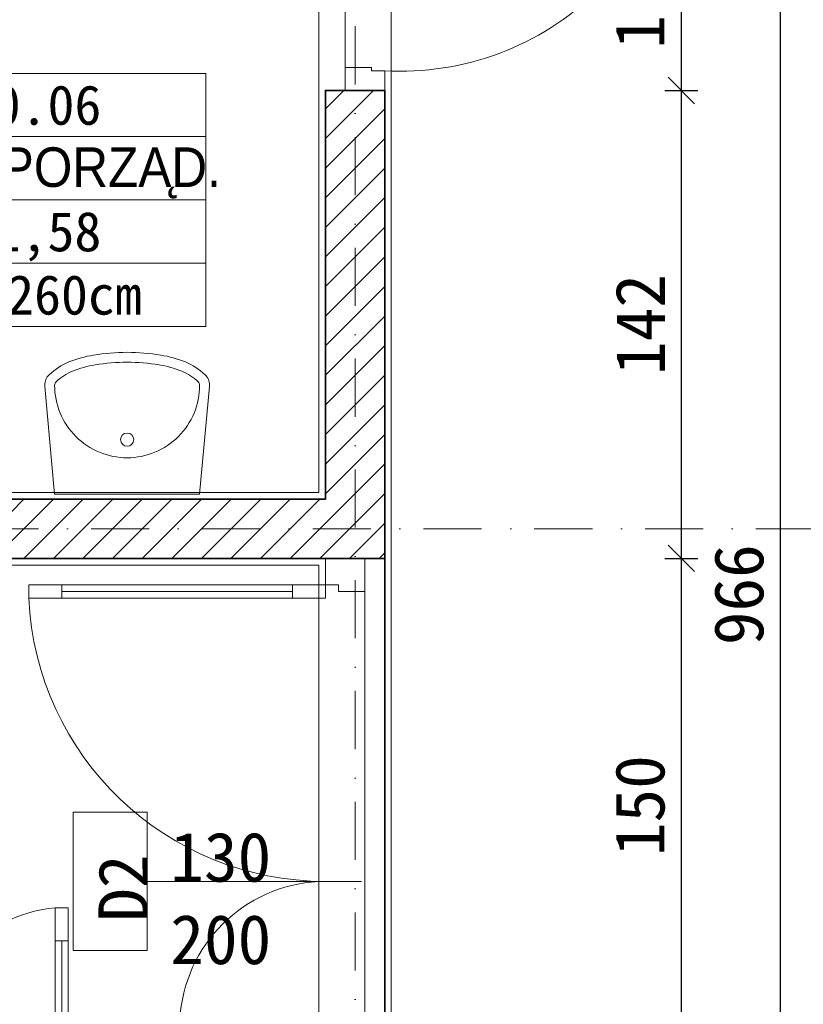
# Model space of a CAD drawing. Header units: millimetres. Extents: x -1373 to 28294, y -9636 to 187.
# Tile 111 of 133: x 5322 to 5559, y -1345 to -1046. Entities that reach past the tile are written whole.
import ezdxf
from ezdxf.enums import TextEntityAlignment as Align

# ---------------------------------------------------------------- set-up
doc = ezdxf.new("R2010")
doc.units = ezdxf.units.MM
doc.linetypes.add('Kreski i kropki', pattern=[335.138881, 176.388884, -88.194442, 0, -70.555556])
for name, color, linetype, lineweight in [('_k_kreskowanie', 250, 'Continuous', 9), ('_k_opis', 7, 'Continuous', 13), ('_k_osie', 142, 'Kreski i kropki', 13), ('_k_stolarka', 7, 'Continuous', 13), ('_k_tabela', 7, 'Continuous', 13), ('_k_wymiar', 7, 'Continuous', 9), ('_k_wyposażenia', 251, 'Continuous', 9), ('_k_ściany', 223, 'Continuous', 35)]:
    doc.layers.add(name, color=color, linetype=linetype, lineweight=lineweight)
doc.layers.add('_k_niewidoczna', color=72, linetype='Continuous', lineweight=9, plot=False)
doc.styles.add('GENERATED_STYLE_1', font='MS Gothic.ttf')
doc.styles.add('GENERATED_STYLE_2', font='MS Gothic.ttf')
doc.dimstyles.new('1 - 100   (15cm)', dxfattribs={"dimscale": 5, "dimtxt": 3, "dimasz": 1.6, "dimexe": 1, "dimexo": 1, "dimgap": 1, "dimtad": 1, "dimdec": 0, "dimzin": 12, "dimdsep": 46, "dimtxsty": 'GENERATED_STYLE_1', "dimblk1": 'OBLIQUE', "dimblk2": 'OBLIQUE', "dimsah": 1, "dimcen": 0, "dimdle": 1, "dimclrd": 256, "dimclre": 256, "dimclrt": 4, "dimazin": 0, "dimtfac": 0.75, "dimtdec": 0, "dimtix": 1, "dimtmove": 1, "dimatfit": 3, "dimldrblk": 'OBLIQUE', "dimfxl": 1, "dimfxlon": 1, "dimtvp": 0.75, "dimtfillclr": 1, "dimtolj": 1, "dimtzin": 0, "dimarcsym": 0})

# ---------------------------------------------------------------- blocks, each defined once
blk = doc.blocks.new('D_90')
at = {"layer": '_k_niewidoczna'}
blk.add_lwpolyline([(135862.75, 36163.65), (135952.75, 36163.65)], dxfattribs=at)
at = {"layer": '_k_opis'}
blk.add_lwpolyline([(135907.75, 36163.65), (135907.75, 36123.65), (135928.75, 36123.65), (135928.75, 36101.15), (135886.75, 36101.15), (135886.75, 36123.65), (135907.75, 36123.65)], dxfattribs=at)
at = {"layer": '_k_stolarka'}
for points in [[(135855.75, 36151.65), (135855.75, 36163.65), (135862.75, 36163.65), (135862.75, 36155.65), (135861.75, 36155.65), (135861.75, 36151.65), (135855.75, 36151.65)], [(135959.75, 36151.65), (135959.75, 36163.65), (135952.75, 36163.65), (135952.75, 36155.65), (135953.75, 36155.65), (135953.75, 36151.65), (135959.75, 36151.65)]]:
    blk.add_lwpolyline(points, dxfattribs=at)
blk.add_lwpolyline([(135861.75, 36151.65), (135865.75, 36151.65), (135865.75, 36061.65), (135861.75, 36061.65)], close=True, dxfattribs=at)
blk.add_lwpolyline([(135865.75, 36061.65, 0.441517), (135953.75, 36151.65)], format="xyb", dxfattribs=at)
at = {"layer": '_k_ściany'}
for points in [[(135855.75, 36151.65), (135855.75, 36163.65)], [(135959.75, 36151.65), (135959.75, 36163.65)]]:
    blk.add_lwpolyline(points, dxfattribs=at)
blk = doc.blocks.new('umywalka')
at = {"layer": '_k_wyposażenia', "ltscale": 20}
for p, q in [((0, 0), (-32.59, 2.98)), ((0, -44), (0, 0)), ((0, -44), (-32.59, -46.98))]:
    blk.add_line(p, q, dxfattribs=at)
blk.add_circle((-16.5, -22), 2, dxfattribs=at)
for centre, radius, start, end in [((-33, -1.47), 4.47, 90, 136.0001), ((-33, -1.47), 4.47, 84.7734, 90), ((-22.96, -11.17), 18.43, 136.0001, 158.1986), ((-33, -1.47), 1.47, 90, 136.0001), ((-33, -1.47), 1.47, 84.7734, 90), ((-33, -22), 22, 67.5, 90), ((-22.96, -11.17), 15.43, 136.0001, 158.1986), ((-33, -22), 22, 45, 67.5), ((-6.65, -17.69), 35.99, 158.1986, 170.5924), ((-6.65, -17.69), 32.99, 158.1986, 170.5924), ((-33, -22), 22, 22.5, 45), ((19.36, -22), 62.36, 170.5924, 180), ((19.36, -22), 59.36, 170.5924, 180), ((-33, -22), 22, 0, 22.5), ((19.36, -22), 62.36, 180, 189.4076), ((19.36, -22), 59.36, 180, 189.4076), ((-33, -22), 22, 337.5, 0), ((-6.65, -26.31), 35.99, 189.4076, 201.8014), ((-6.65, -26.31), 32.99, 189.4076, 201.8014), ((-33, -22), 22, 315, 337.5), ((-22.96, -32.83), 15.43, 201.8014, 223.9999), ((-33, -22), 22, 292.5, 315), ((-22.96, -32.83), 18.43, 201.8014, 223.9999), ((-33, -42.53), 1.47, 223.9999, 270), ((-33, -22), 22, 270, 292.5), ((-33, -42.53), 4.47, 223.9999, 270), ((-33, -42.53), 4.47, 270, 275.2266)]:
    blk.add_arc(centre, radius, start, end, dxfattribs=at)
blk = doc.blocks.new('D_130w')
at = {"layer": '_k_niewidoczna', "ltscale": 3}
blk.add_lwpolyline([(0, 140), (0, 10)], dxfattribs=at)
at = {"layer": '_k_stolarka', "ltscale": 2}
for points in [[(-12, 150), (0, 150), (0, 140), (-8, 140), (-8, 142), (-12, 142), (-12, 150)], [(-91.96, 140), (-22, 140)], [(-46.01, 10), (-22, 10)], [(-12, 0), (0, 0), (0, 10), (-8, 10), (-8, 8), (-12, 8), (-12, 0)]]:
    blk.add_lwpolyline(points, dxfattribs=at)
for points in [[(-12, 142), (-12, 138), (-101.98, 138), (-101.98, 142)], [(-101.98, 142), (-101.98, 138), (-91.96, 138), (-91.96, 142)], [(-22, 142), (-22, 138), (-12, 138), (-12, 142)], [(-56.01, 8), (-56.01, 12), (-46.01, 12), (-46.01, 8)], [(-12, 8), (-12, 12), (-46.01, 12), (-46.01, 8)], [(-22, 8), (-22, 12), (-12, 12), (-12, 8)]]:
    blk.add_lwpolyline(points, close=True, dxfattribs=at)
for centre, radius, start, end in [((-11.97, 142.11), 90.11, 182.6174, 270), ((-11.85, 7.63), 44.37, 90.1531, 174.3519)]:
    blk.add_arc(centre, radius, start, end, dxfattribs=at)
blk = doc.blocks.new('metryczka_80')
at = {"layer": '_k_opis', "ltscale": 0.1}
for points in [[(-80, 0), (0, 0), (0, -64), (-80, -64)], [(-80, -16), (0, -16), (0, -48), (-80, -48)]]:
    blk.add_lwpolyline(points, close=True, dxfattribs=at)
blk.add_lwpolyline([(-80, -32), (0, -32)], dxfattribs=at)
for tag, style, flags, p in [('ATR_NR_POM', 'GENERATED_STYLE_1', 4, (-40, -13)), ('ATR_POM', 'GENERATED_STYLE_2', 4, (-40, -28.71)), ('ATR_POW', 'GENERATED_STYLE_1', 12, (-40, -45)), ('ATR_WYS', 'GENERATED_STYLE_1', 4, (-40, -61))]:
    blk.add_attdef(tag, text='', height=10, dxfattribs=dict(at, style=style, flags=flags)).set_placement(p, align=Align.CENTER)
blk = doc.blocks.new('_OBLIQUE')
at = {"color": 0, "linetype": 'ByBlock'}
blk.add_line((-0.5, -0.5), (0.5, 0.5), dxfattribs=at)
blk = doc.blocks.new('*D258')
at = {"layer": '_k_wymiar', "lineweight": -2, "transparency": 16777216}
for p, q in [((6365.24, -688.65), (6365.24, -1708.65)), ((6360.24, -693.65), (6370.24, -693.65)), ((6360.24, -1703.65), (6370.24, -1703.65))]:
    blk.add_line(p, q, dxfattribs=at)
at = {"layer": 'Defpoints', "color": 0, "transparency": 16777216}
for p in [(5965.24, -693.65), (5486.74, -1703.65), (6365.24, -1703.65)]:
    blk.add_point(p, dxfattribs=at)
at = {"layer": '_k_wymiar', "lineweight": -2, "transparency": 16777216, "xscale": 8, "yscale": 8, "zscale": 8}
for p, rotation in [((6365.24, -693.65), 90), ((6365.24, -1703.65), 270)]:
    blk.add_blockref('_OBLIQUE', p, dxfattribs=dict(at, rotation=rotation))
at = {"layer": '_k_wymiar', "color": 4, "transparency": 16777216, "insert": (6352.74, -1198.65), "char_height": 15, "attachment_point": 5, "rotation": 90, "style": 'GENERATED_STYLE_1'}
blk.add_mtext('\\A1;1010', dxfattribs=at)
blk = doc.blocks.new('*D138')
at = {"layer": '_k_wymiar', "lineweight": -2, "transparency": 16777216}
for p, q in [((5522.24, -1364.65), (5522.24, -1204.65)), ((5517.24, -1209.65), (5527.24, -1209.65)), ((5522.24, -1359.65), (5517.24, -1359.65))]:
    blk.add_line(p, q, dxfattribs=at)
at = {"layer": 'Defpoints', "color": 0, "transparency": 16777216}
for p in [(5432.24, -1209.65), (5522.24, -1209.65), (5522.24, -1359.65)]:
    blk.add_point(p, dxfattribs=at)
at = {"layer": '_k_wymiar', "lineweight": -2, "transparency": 16777216, "xscale": 8, "yscale": 8, "zscale": 8}
for p, rotation in [((5522.24, -1209.65), 90), ((5522.24, -1359.65), 270)]:
    blk.add_blockref('_OBLIQUE', p, dxfattribs=dict(at, rotation=rotation))
at = {"layer": '_k_wymiar', "color": 4, "transparency": 16777216, "insert": (5509.74, -1284.65), "char_height": 15, "attachment_point": 5, "rotation": 90, "style": 'GENERATED_STYLE_1'}
blk.add_mtext('\\A1;150', dxfattribs=at)
blk = doc.blocks.new('*D139')
at = {"layer": '_k_wymiar', "lineweight": -2, "transparency": 16777216}
for p, q in [((5522.24, -1214.65), (5522.24, -1062.65)), ((5517.24, -1067.65), (5527.24, -1067.65)), ((5517.24, -1209.65), (5527.24, -1209.65))]:
    blk.add_line(p, q, dxfattribs=at)
at = {"layer": 'Defpoints', "color": 0, "transparency": 16777216}
for p in [(5432.24, -1067.65), (5522.24, -1067.65), (5432.24, -1209.65)]:
    blk.add_point(p, dxfattribs=at)
at = {"layer": '_k_wymiar', "lineweight": -2, "transparency": 16777216, "xscale": 8, "yscale": 8, "zscale": 8}
for p, rotation in [((5522.24, -1067.65), 90), ((5522.24, -1209.65), 270)]:
    blk.add_blockref('_OBLIQUE', p, dxfattribs=dict(at, rotation=rotation))
at = {"layer": '_k_wymiar', "color": 4, "transparency": 16777216, "insert": (5509.74, -1138.65), "char_height": 15, "attachment_point": 5, "rotation": 90, "style": 'GENERATED_STYLE_1'}
blk.add_mtext('\\A1;142', dxfattribs=at)
blk = doc.blocks.new('*D140')
at = {"layer": '_k_wymiar', "lineweight": -2, "transparency": 16777216}
for p, q in [((5522.24, -1072.65), (5522.24, -958.65)), ((5517.24, -963.65), (5527.24, -963.65)), ((5517.24, -1067.65), (5527.24, -1067.65))]:
    blk.add_line(p, q, dxfattribs=at)
at = {"layer": 'Defpoints', "color": 0, "transparency": 16777216}
for p in [(5432.24, -963.65), (5522.24, -963.65), (5432.24, -1067.65)]:
    blk.add_point(p, dxfattribs=at)
at = {"layer": '_k_wymiar', "lineweight": -2, "transparency": 16777216, "xscale": 8, "yscale": 8, "zscale": 8}
for p, rotation in [((5522.24, -963.65), 90), ((5522.24, -1067.65), 270)]:
    blk.add_blockref('_OBLIQUE', p, dxfattribs=dict(at, rotation=rotation))
at = {"layer": '_k_wymiar', "color": 4, "transparency": 16777216, "insert": (5509.74, -1039.64), "char_height": 15, "attachment_point": 5, "rotation": 90, "style": 'GENERATED_STYLE_1'}
blk.add_mtext('\\A1;104', dxfattribs=at)
blk = doc.blocks.new('*D142')
at = {"layer": '_k_wymiar', "lineweight": -2, "transparency": 16777216}
for p, q in [((5552.24, -732.65), (5552.24, -1708.65)), ((5547.24, -737.65), (5557.24, -737.65)), ((5547.24, -1703.65), (5557.24, -1703.65))]:
    blk.add_line(p, q, dxfattribs=at)
at = {"layer": 'Defpoints', "color": 0, "transparency": 16777216}
for p in [(5432.24, -737.65), (5432.24, -1703.65), (5552.24, -1703.65)]:
    blk.add_point(p, dxfattribs=at)
at = {"layer": '_k_wymiar', "lineweight": -2, "transparency": 16777216, "xscale": 8, "yscale": 8, "zscale": 8}
for p, rotation in [((5552.24, -737.65), 90), ((5552.24, -1703.65), 270)]:
    blk.add_blockref('_OBLIQUE', p, dxfattribs=dict(at, rotation=rotation))
at = {"layer": '_k_wymiar', "color": 4, "transparency": 16777216, "insert": (5539.74, -1220.65), "char_height": 15, "attachment_point": 5, "rotation": 90, "style": 'GENERATED_STYLE_1'}
blk.add_mtext('\\A1;966', dxfattribs=at)

msp = doc.modelspace()

# ---------------------------------------------------------------- hatches: boundary and pattern name
at = {"layer": '_k_kreskowanie', "ltscale": 2, "transparency": 33554687}
h = msp.add_hatch(dxfattribs=at)
h.set_pattern_fill('ANSI31', color=256, scale=2)
h.set_pattern_definition([(45, (1100.2866, 2443.573), (-4.490128, 4.490128), [])])
h.paths.add_polyline_path([(4922.24, -1627.65), (4922.24, -1603.65), (4855.24, -1603.65), (4855.24, -1703.65), (4787.24, -1703.65), (4787.24, -1727.65), (4879.24, -1727.65), (4879.24, -1627.65)])
h.paths.add_polyline_path([(5921.24, -920.65), (5945.24, -920.65), (5945.24, -713.65), (5314.24, -713.65), (5314.24, -737.65), (5414.24, -737.65), (5414.24, -963.65), (5432.24, -963.65), (5432.24, -737.65), (5921.24, -737.65)])
h.paths.add_polyline_path([(5921.24, -1320.65), (5945.24, -1320.65), (5945.24, -1120.65), (5921.24, -1120.65)])
h.paths.add_polyline_path([(5866.74, -1703.65), (5866.74, -1727.65), (5945.24, -1727.65), (5945.24, -1520.65), (5921.24, -1520.65), (5921.24, -1703.65)])
h.paths.add_polyline_path([(5606.74, -1703.65), (5606.74, -1727.65), (5746.74, -1727.65), (5746.74, -1703.65)])
h.paths.add_polyline_path([(5346.74, -1703.65), (5346.74, -1727.65), (5486.74, -1727.65), (5486.74, -1703.65), (5432.24, -1703.65), (5432.24, -1359.65), (5414.24, -1359.65), (5414.24, -1703.65)])
h.paths.add_polyline_path([(5226.74, -1727.65), (5226.74, -1703.65), (5159.24, -1703.65), (5159.24, -1627.65), (5159.24, -1603.65), (5092.24, -1603.65), (5092.24, -1627.65), (5135.24, -1627.65), (5135.24, -1727.65)])
h.paths.add_polyline_path([(4100.24, -1437.65), (4124.24, -1437.65), (4124.24, -1359.65), (4100.24, -1359.65)])
h.paths.add_polyline_path([(4124.24, -1597.65), (4100.24, -1597.65), (4100.24, -1727.65), (4667.24, -1727.65), (4667.24, -1703.65), (4124.24, -1703.65)])
h.paths.add_polyline_path([(4124.24, -894.46), (4100.24, -894.46), (4100.24, -972.06), (4124.24, -972.06)])
h.paths.add_polyline_path([(4363.79, -737.65), (4363.79, -713.65), (4100.24, -713.65), (4100.24, -790.46), (4124.24, -790.46), (4124.24, -737.65)])
h.paths.add_polyline_path([(4664.26, -737.65), (4664.26, -713.65), (4483.79, -713.65), (4483.79, -737.65)])
h.paths.add_polyline_path([(4784.26, -713.65), (4784.26, -737.65), (5194.24, -737.65), (5194.24, -713.65)])
h.paths.add_polyline_path([(4192.23, -1209.65), (4192.23, -1191.65), (4124.24, -1191.65), (4124.24, -1132.06), (4100.24, -1132.06), (4100.24, -1209.65)])
h.paths.add_polyline_path([(4296.23, -1191.65), (4296.23, -1209.65), (4380.65, -1209.65), (4380.65, -1191.65)])
h.paths.add_polyline_path([(4598.26, -1209.65), (4598.26, -1191.65), (4484.65, -1191.65), (4484.65, -1209.65)])
h.paths.add_polyline_path([(4832.26, -1209.65), (4832.26, -1191.65), (4702.26, -1191.65), (4702.26, -1209.65)])
h.paths.add_polyline_path([(5197.24, -1191.65), (5197.24, -1209.65), (5432.24, -1209.65), (5432.24, -1067.65), (5414.24, -1067.65), (5414.24, -1191.65)])
h.paths.add_polyline_path([(5105.24, -1209.65), (5105.24, -1191.65), (4936.26, -1191.65), (4936.26, -1209.65)])

# ---------------------------------------------------------------- linework, layer by layer
at = {"layer": '_k_niewidoczna'}
for points in [[(5048.26, -739.65), (5412.24, -739.65), (5412.24, -1189.65), (5219.24, -1189.65), (5219.24, -1071.65), (5048.26, -1071.65)], [(5434.24, -739.65), (5919.24, -739.65), (5919.24, -1701.65), (5434.24, -1701.65)], [(4693.24, -1357.65), (4939.24, -1357.65), (4939.24, -1357.65), (5412.24, -1357.65), (5412.24, -1211.65), (4126.24, -1211.65), (4126.24, -1357.65), (4693.24, -1357.65)]]:
    msp.add_lwpolyline(points, close=True, dxfattribs=at)
at = {"layer": '_k_opis'}
msp.add_lwpolyline([(5425.19, -1307.65), (5360.19, -1307.65), (5360.19, -1328.65), (5337.69, -1328.65), (5337.69, -1286.65), (5360.19, -1286.65), (5360.19, -1307.65)], dxfattribs=at)
at = {"layer": '_k_osie', "ltscale": 0.1}
for points in [[(5423.24, -308.65), (5423.24, -2237.65)], [(3595.24, -1200.65), (6515.24, -1200.65)]]:
    msp.add_lwpolyline(points, dxfattribs=at)
at = {"layer": '_k_ściany'}
for points in [[(5414.24, -1067.65), (5414.24, -1191.65)], [(5414.24, -1067.65), (5414.24, -1067.65), (5432.24, -1067.65)], [(5432.24, -1703.65), (5432.24, -1067.65)], [(5197.24, -1191.65), (5414.24, -1191.65)], [(5197.24, -1209.65), (5432.24, -1209.65)]]:
    msp.add_lwpolyline(points, dxfattribs=at)

# ---------------------------------------------------------------- block references
at = {"layer": '_k_tabela', "ltscale": 0.1}
ref = msp.add_blockref('metryczka_80', (5377.95, -1062.45), dxfattribs=dict(at, xscale=1.2, yscale=1.2, zscale=1.2))
ref.add_attrib('ATR_POW', '1,58', dxfattribs={"layer": '_k_opis', "ltscale": 0.1, "height": 12, "style": 'GENERATED_STYLE_1'}).set_placement((5329.95, -1116.45), align=Align.CENTER)
ref.add_attrib('ATR_NR_POM', '0.06', dxfattribs={"layer": '_k_opis', "ltscale": 0.1, "height": 12, "style": 'GENERATED_STYLE_1'}).set_placement((5329.95, -1078.05), align=Align.CENTER)
ref.add_attrib('ATR_POM', 'POM.PORZĄD.', dxfattribs={"layer": '_k_opis', "ltscale": 0.1, "height": 12, "style": 'GENERATED_STYLE_2'}).set_placement((5329.95, -1096.91), align=Align.CENTER)
ref.add_attrib('ATR_WYS', 'H=260cm', dxfattribs={"layer": '_k_opis', "ltscale": 0.1, "height": 12, "style": 'GENERATED_STYLE_1'}).set_placement((5329.95, -1135.65), align=Align.CENTER)
at = {"layer": '_k_wyposażenia', "color": 6, "xscale": -1, "rotation": 90}
msp.add_blockref('umywalka', (5332.1, -1190.1), dxfattribs=at)
at = {"layer": '_k_wyposażenia'}
msp.add_blockref('D_130w', (5426.24, -1359.65), dxfattribs=at)
at = {"layer": '_k_wyposażenia', "xscale": -1, "rotation": 90}
msp.add_blockref('D_130w', (5344.24, -1371.65), dxfattribs=at)
at = {"layer": '_k_ściany', "ltscale": 2, "xscale": -1, "rotation": 90}
msp.add_blockref('D_90', (41583.88, 134892.1), dxfattribs=at)

# ---------------------------------------------------------------- texts
at = {"layer": '_k_opis', "insert": (5382.51, -1332.99), "char_height": 15, "width": 6.562500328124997e-15, "attachment_point": 8, "style": 'GENERATED_STYLE_1'}
msp.add_mtext('130\\P{\\fMS Gothic|b0|i0|c128|p49;200}', dxfattribs=at)
at = {"layer": '_k_opis', "insert": (5360.35, -1309.69), "char_height": 15, "width": 29.3114, "attachment_point": 8, "rotation": 90.1714, "style": 'GENERATED_STYLE_1'}
msp.add_mtext('{\\fMS Gothic|b1|i0|c128|p49;D\\fMS Gothic|b1|i0|c238|p49;2}', dxfattribs=at)

# ---------------------------------------------------------------- dimensions: what is measured, and where the dimension line sits
at = {"layer": '_k_wymiar'}
for base, p1, p2, picture, middle in [((6365.24, -1703.65), (5965.24, -693.65), (5486.74, -1703.65), '*D258', (6352.74, -1198.65)), ((5552.24, -1703.65), (5432.24, -737.65), (5432.24, -1703.65), '*D142', (5539.74, -1220.65)), ((5522.24, -1067.65), (5432.24, -1209.65), (5432.24, -1067.65), '*D139', (5509.74, -1138.65)), ((5522.24, -1209.65), (5522.24, -1359.65), (5432.24, -1209.65), '*D138', (5509.74, -1284.65))]:
    dim = msp.add_linear_dim(base=base, p1=p1, p2=p2, angle=90, dimstyle='1 - 100   (15cm)', dxfattribs=at)
    dim.commit()
    dim.dimension.update_dxf_attribs({"geometry": picture, "text_midpoint": middle})
dim = msp.add_linear_dim(base=(5522.24, -963.65), p1=(5432.24, -1067.65), p2=(5432.24, -963.65), angle=90, dimstyle='1 - 100   (15cm)', dxfattribs=at)
dim.commit()
dim.dimension.update_dxf_attribs({"geometry": '*D140', "text_midpoint": (5522.24, -1039.64), "dimtype": 160})

doc.saveas('drawing.dxf')
